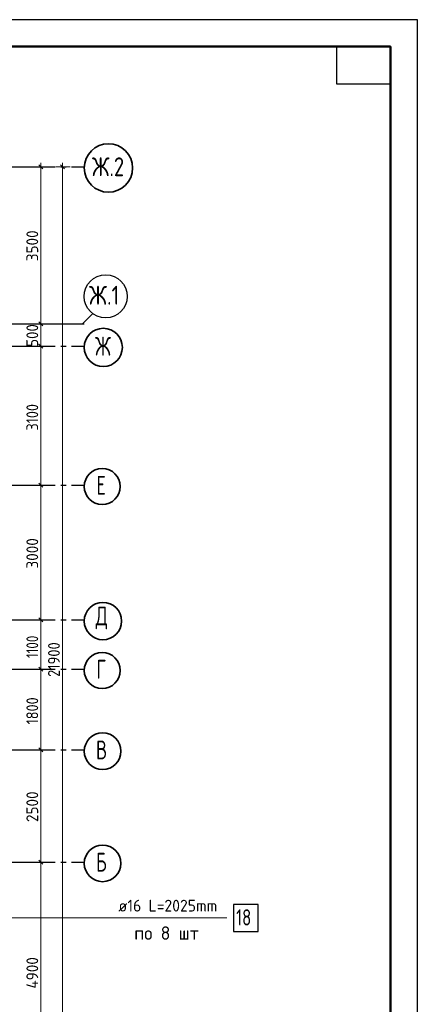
# Model space of a CAD drawing. Header units: millimetres. Extents: x 0 to 50400, y 0 to 35640.
# Tile 13 of 13: x 41523 to 50400, y 13693 to 35640. Entities that reach past the tile are written whole.
import ezdxf

# ---------------------------------------------------------------- set-up
doc = ezdxf.new("R2010")
doc.units = ezdxf.units.MM
doc.linetypes.add('______5', pattern=[1320, 960, -120, 120, -120])
for name, color, linetype, lineweight in [('Standard', 7, 'Continuous', 25), ('Выпуски арматуры Г-обр.', 52, 'Continuous', 25), ('Общий01', 7, 'Continuous', 13), ('Позиционная метка номер позиции', 7, 'Continuous', 13), ('Размерная линия_ общее', 7, 'Continuous', 13)]:
    doc.layers.add(name, color=color, linetype=linetype, lineweight=lineweight)
doc.layers.add('Оси', color=7, linetype='______5', lineweight=13, true_color=0x656565)
doc.styles.add('ISOCPEUR', font='txt')

msp = doc.modelspace()

# ---------------------------------------------------------------- linework, layer by layer
at = {"layer": 'Standard', "color": 7, "linetype": 'Continuous', "lineweight": 35, "transparency": 33554687}
for p, q in [((49800, 33120), (49800, 24600)), ((49800, 32640), (49800, 24120))]:
    msp.add_line(p, q, dxfattribs=at)
at = {"layer": 'Standard', "color": 7, "linetype": 'Continuous', "lineweight": 50, "transparency": 33554687}
msp.add_line((49800, 32520), (49800, 27840), dxfattribs=at)
at = {"layer": 'Standard', "color": 7, "linetype": 'Continuous', "lineweight": 25, "transparency": 33554687}
for points in [[(0, 0), (50400, 0), (50400, 35640), (0, 35640), (0, 0)], [(49800, 35040), (49800, 34200), (48600, 34200), (48600, 35040), (49800, 35040)]]:
    msp.add_lwpolyline(points, close=True, dxfattribs=at)
at = {"layer": 'Standard', "color": 7, "linetype": 'Continuous', "lineweight": 50, "transparency": 33554687}
msp.add_lwpolyline([(2400, 35040), (49800, 35040), (49800, 600), (2400, 600), (2400, 35040)], close=True, dxfattribs=at)
at = {"layer": 'Выпуски арматуры Г-обр.', "color": 7, "linetype": 'Continuous', "lineweight": 25, "transparency": 33554687}
msp.add_lwpolyline([(46294, 15319), (46846, 15319), (46846, 15919), (46294, 15919), (46294, 15319)], dxfattribs=at)
at = {"layer": 'Оси', "color": 8, "linetype": '______5', "lineweight": -3, "transparency": 33554687}
for p, q in [((8359, 32362), (42964, 32362)), ((8359, 28862), (42964, 28862)), ((8359, 28362), (42964, 28362)), ((8359, 25262), (42964, 25262)), ((8359, 22262), (42964, 22262)), ((8359, 21162), (42964, 21162)), ((8359, 19362), (42964, 19362)), ((8359, 16862), (42964, 16862))]:
    msp.add_line(p, q, dxfattribs=at)
at = {"layer": 'Оси', "color": 7, "linetype": 'Continuous', "lineweight": 25, "transparency": 33554687}
msp.add_lwpolyline([(40928, 28862), (42928, 28862), (43163, 29097)], dxfattribs=at)
at = {"layer": 'Оси', "color": 7, "linetype": 'Continuous', "lineweight": 35, "transparency": 33554687}
for centre, radius in [((43505, 32335), 540), ((43390, 28335), 426), ((43367, 25235), 402), ((43381, 22235), 417), ((43367, 21135), 402), ((43374, 19335), 409), ((43374, 16835), 409)]:
    msp.add_circle(centre, radius, dxfattribs=at)
at = {"layer": 'Оси', "color": 7, "linetype": 'Continuous', "lineweight": 25, "transparency": 33554687}
msp.add_circle((43443, 29473), 480, dxfattribs=at)
at = {"layer": 'Позиционная метка номер позиции', "color": 7, "linetype": 'Continuous', "lineweight": 13, "transparency": 33554687}
msp.add_lwpolyline([(46150, 15619), (40729, 15619), (40115, 16232)], dxfattribs=at)
at = {"layer": 'Размерная линия_ общее', "color": 7, "linetype": 'Continuous', "lineweight": 13, "transparency": 33554687}
for p, q in [((41997, 32362), (41847, 32362)), ((41997, 32362), (41997, 32452)), ((41997, 32362), (42147, 32362)), ((41997, 28862), (41997, 32362)), ((42480, 32362), (42330, 32362)), ((42480, 32362), (42480, 32452)), ((42480, 32362), (42630, 32362)), ((42480, 32362), (42648, 32362)), ((41997, 28862), (41847, 28862)), ((41997, 28862), (42147, 28862)), ((41997, 28362), (41997, 28862)), ((41997, 28362), (41847, 28362)), ((41997, 28362), (42147, 28362)), ((41997, 25262), (41997, 28362)), ((41997, 25262), (41847, 25262)), ((41997, 25262), (42147, 25262)), ((41997, 22262), (41997, 25262)), ((41997, 22262), (41847, 22262)), ((41997, 22262), (42147, 22262)), ((41997, 21162), (41997, 22262)), ((41997, 21162), (41847, 21162)), ((41997, 21162), (42147, 21162)), ((41997, 19362), (41997, 21162)), ((41997, 19362), (41847, 19362)), ((41997, 19362), (42147, 19362)), ((41997, 16862), (41997, 19362)), ((41997, 16862), (41847, 16862)), ((41997, 16862), (42147, 16862)), ((41997, 11962), (41997, 16862))]:
    msp.add_line(p, q, dxfattribs=at)
at = {"layer": 'Размерная линия_ общее', "color": 7, "linetype": 'Continuous', "lineweight": 25, "transparency": 33554687}
for p, q in [((42042, 32317), (41952, 32407)), ((42525, 32317), (42435, 32407)), ((42042, 28817), (41952, 28907)), ((42042, 28317), (41952, 28407)), ((42042, 25217), (41952, 25307)), ((42042, 22217), (41952, 22307)), ((42042, 21117), (41952, 21207)), ((42042, 19317), (41952, 19407)), ((42042, 16817), (41952, 16907))]:
    msp.add_line(p, q, dxfattribs=at)
at = {"layer": 'Размерная линия_ общее', "color": 7, "linetype": 'Continuous', "lineweight": 13, "transparency": 33554687}
msp.add_lwpolyline([(42480, 10462), (42480, 20945), (42480, 20945), (42480, 32362)], dxfattribs=at)

# ---------------------------------------------------------------- texts
at = {"layer": 'Выпуски арматуры Г-обр.', "color": 7, "linetype": 'Continuous', "lineweight": 13, "transparency": 33554687, "attachment_point": 7, "style": 'ISOCPEUR'}
for s, insert, char_height, width in [('\\W0.96;ø16 L=2025mm ', (43726, 15760), 264, 2580.63), ('\\W0.75;18', (46354, 15451), 360, 566.73)]:
    msp.add_mtext(s, dxfattribs=dict(at, insert=insert, char_height=char_height, width=width))
at = {"layer": 'Общий01', "color": 7, "linetype": 'Continuous', "lineweight": 25, "transparency": 33554687, "insert": (44080, 15131), "char_height": 300, "width": 1673.79, "attachment_point": 7, "style": 'ISOCPEUR'}
msp.add_mtext('\\W0.96;по 8 шт', dxfattribs=at)
at = {"layer": 'Оси', "color": 7, "linetype": 'Continuous', "lineweight": 35, "transparency": 33554687, "char_height": 420, "attachment_point": 7, "style": 'ISOCPEUR'}
for s, insert, width in [('\\W0.80;Ж.2', (43137, 32152), 901.62), ('\\W0.82;Ж.1', (43072, 29288), 927.63), ('\\W0.73;Ж', (43206, 28152), 520.64), ('\\W0.68;Е', (43238, 25052), 399.85), ('\\W0.72;Д', (43216, 22052), 480.99), ('\\W0.68;Г', (43238, 20952), 399.85), ('\\W0.70;В', (43227, 19152), 440.8), ('\\W0.70;Б', (43227, 16652), 440.8)]:
    msp.add_mtext(s, dxfattribs=dict(at, insert=insert, width=width))
at = {"layer": 'Размерная линия_ общее', "color": 7, "linetype": 'Continuous', "lineweight": 25, "transparency": 33554687, "char_height": 264, "attachment_point": 7, "rotation": 90, "style": 'ISOCPEUR'}
for s, insert, width in [('\\W0.93;3500', (41937, 30256), 861.71), ('\\W0.91;500', (41937, 28349), 674.39), ('\\W0.87;3100', (41937, 26482), 800.28), ('\\W0.93;3000', (41937, 23406), 861.71), ('\\W0.80;1100', (41937, 21409), 738.86), ('\\W0.89;21900', (42420, 20990), 988.26), ('\\W0.87;1800', (41937, 19932), 800.3), ('\\W0.93;2500', (41937, 17756), 861.71), ('\\W0.93;4900', (41937, 14043), 888.46)]:
    msp.add_mtext(s, dxfattribs=dict(at, insert=insert, width=width))

doc.saveas('drawing.dxf')
